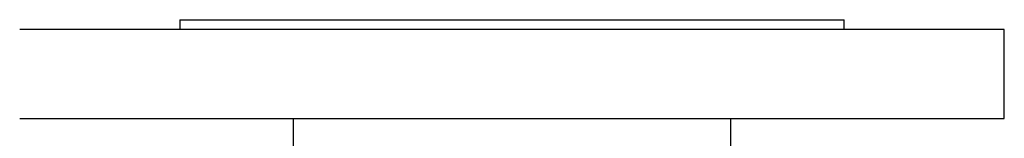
# Model space of a CAD drawing. Header units: inches. Extents: x 0 to 20790, y -12 to 14700.
# Tile 144 of 256: x 2569 to 2769, y 12140 to 12164. Entities that reach past the tile are written whole.
import ezdxf

# ---------------------------------------------------------------- set-up
doc = ezdxf.new("R2010")
doc.units = ezdxf.units.IN
doc.layers.add('1', color=7, linetype='Continuous', true_color=0xffffff)

msp = doc.modelspace()

# ---------------------------------------------------------------- linework, layer by layer
at = {"layer": '1', "color": 2, "linetype": 'Continuous', "lineweight": 25}
for p, q in [((2601.415, 12163.981), (2601.415, 12161.981)), ((2601.415, 12163.981), (2736.415, 12163.981)), ((2736.415, 12161.981), (2736.415, 12163.981)), ((2768.915, 12161.981), (2568.915, 12161.981)), ((2768.915, 12143.981), (2768.915, 12161.981)), ((2568.915, 12143.981), (2768.915, 12143.981)), ((2624.465, 12143.981), (2624.465, 11971.981)), ((2713.365, 11971.981), (2713.365, 12143.981))]:
    msp.add_line(p, q, dxfattribs=at)

doc.saveas('drawing.dxf')
